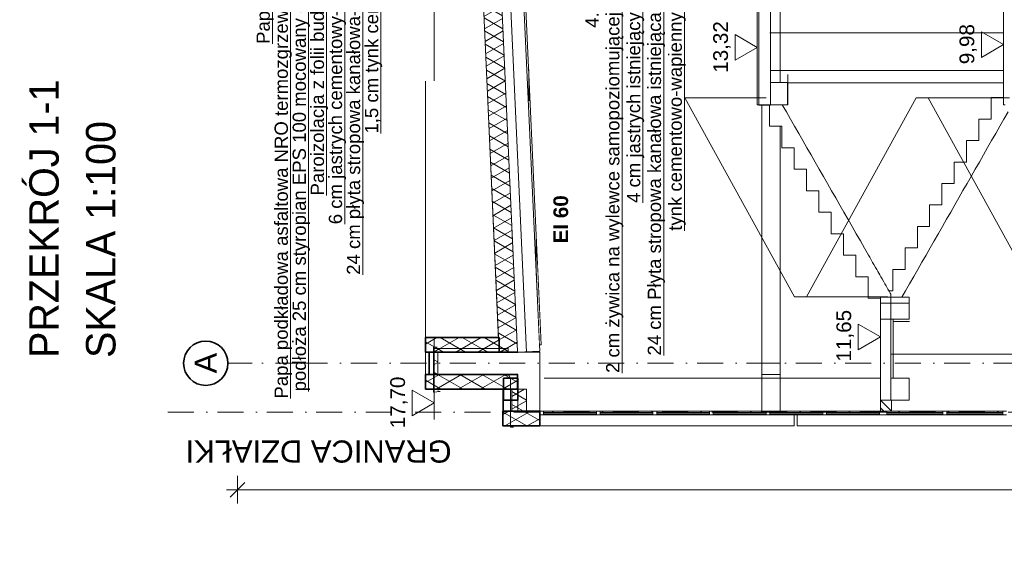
# Model space of a CAD drawing. Header units: millimetres. Extents: x -8078 to 241103, y -4319 to 602442.
# Tile 2 of 148: x 14367 to 27720, y 244410 to 251738. Entities that reach past the tile are written whole.
import ezdxf

# ---------------------------------------------------------------- set-up
doc = ezdxf.new("R2010")
doc.units = ezdxf.units.MM
doc.header["$MEASUREMENT"] = 0
doc.set_wipeout_variables(frame=1)
doc.linetypes.add('Kropki i Kreski', pattern=[6.702778, 3.527778, -1.763889, 0, -1.411111])
doc.linetypes.add('Wipeout_Contour', pattern=[1000, 0, -1000])
for name, color, linetype in [('#podkład', 252, 'Continuous'), ('- A - ocieplenie', 7, 'Continuous'), ('- PRZEGRODY PROJEKTOWANE', 7, 'Continuous'), ('2D - Ogólne', 7, 'Continuous'), ('Konstrukcja - Dach', 7, 'Continuous'), ('Konstrukcja - Siatka mod', 7, 'Continuous'), ('Konstrukcja - Stropy', 7, 'Continuous'), ('Konstrukcja - Ściany działowe', 7, 'Continuous'), ('Konstrukcja - Ściany nośne wew..P', 7, 'Continuous'), ('Konstrukcja - Ściany zewnętrzne', 7, 'Continuous'), ('Opisy - Etykiety', 7, 'Continuous'), ('Opisy - Tekst', 7, 'Continuous'), ('Wymiarowanie - Ogólne', 7, 'Continuous')]:
    doc.layers.add(name, color=color, linetype=linetype)
doc.styles.add('STYL_AUTOMATYCZNY_11', font='txt')
doc.styles.add('STYL_AUTOMATYCZNY_12', font='txt')
doc.styles.add('STYL_AUTOMATYCZNY_2', font='arial.ttf')
doc.styles.add('STYL_AUTOMATYCZNY_3', font='txt')
doc.styles.add('STYL_AUTOMATYCZNY_6', font='txt')
pattern_1 = [(60, (-208051.03, 533518.21), (-129.90381, 75), []), (120, (-208051.03, 533518.21), (129.90381, 75), [])]
pattern_2 = [(150, (-1702.6, 957497.23), (-75, -129.90381), []), (210, (-1702.6, 957497.23), (-75, 129.90381), [])]

# ---------------------------------------------------------------- blocks, each defined once
blk = doc.blocks.new('qqe433333')
at = {"layer": '- A - ocieplenie', "linetype": 'Continuous', "lineweight": 15}
h = blk.add_hatch(dxfattribs=at)
h.set_pattern_fill('Izolacja_miękka_0008', color=252, angle=90, style=0, pattern_type=2)
h.set_pattern_definition(pattern_2)
h.paths.add_polyline_path([(-19523, 668889), (-19523, 668689), (-18522, 668689), (-18522, 668889)])
h = blk.add_hatch(dxfattribs=at)
h.set_pattern_fill('Izolacja_miękka_0008', color=252, angle=90, style=0, pattern_type=2)
h.set_pattern_definition(pattern_2)
h.paths.add_polyline_path([(-19523, 668389), (-19523, 668189), (-18273, 668189), (-18273, 668389)])
at = {"layer": '- PRZEGRODY PROJEKTOWANE', "linetype": 'Continuous', "lineweight": 13}
h = blk.add_hatch(dxfattribs=at)
h.set_pattern_fill('Izolacja_miękka_0008', color=252, angle=90, style=0, pattern_type=2)
h.set_pattern_definition(pattern_2)
h.paths.add_polyline_path([(-19403, 668739), (-19403, 668689), (-18403, 668689), (-18403, 668739)])
h = blk.add_hatch(dxfattribs=at)
h.set_pattern_fill('Izolacja_miękka_0008', color=252, angle=90, style=0, pattern_type=2)
h.set_pattern_definition(pattern_2)
h.paths.add_polyline_path([(-19403, 668389), (-19353, 668389), (-19353, 668689), (-19403, 668689)])
h = blk.add_hatch(dxfattribs=at)
h.set_pattern_fill('Izolacja_miękka_0008', color=252, angle=90, style=0, pattern_type=2)
h.set_pattern_definition(pattern_2)
h.paths.add_polyline_path([(-18353, 668189), (-18353, 667889), (-18152, 667889), (-18152, 668189)])
at = {"layer": 'Konstrukcja - Dach', "linetype": 'Continuous', "lineweight": 15}
h = blk.add_hatch(dxfattribs=at)
h.set_pattern_fill('Izolacja_miękka_0008', color=252, angle=90, style=0, pattern_type=2)
h.set_pattern_definition(pattern_2)
h.paths.add_polyline_path([(-18522, 668889), (-18522, 668690), (-18273, 668701), (-18601, 675919), (-18851, 675919), (-18532, 668889)])
at = {"layer": '- A - ocieplenie', "color": 252, "linetype": 'Continuous', "lineweight": 35, "ltscale": 100}
for p, q in [((-19523, 668689), (-19473, 668689)), ((-19523, 668389), (-19523, 668189)), ((-19523, 668389), (-19473, 668389)), ((-19473, 668389), (-18273, 668389)), ((-18273, 668389), (-18273, 668189))]:
    blk.add_line(p, q, dxfattribs=at)
at = {"layer": '- PRZEGRODY PROJEKTOWANE', "color": 252, "linetype": 'Continuous', "lineweight": 13, "ltscale": 100, "flags": 128}
for points in [[(-19403, 668739), (-19403, 668689), (-18403, 668689), (-18403, 668739)], [(-19403, 668389), (-19403, 668689), (-19353, 668689), (-19353, 668389)], [(-18353, 668189), (-18353, 667889), (-18152, 667889), (-18152, 668189)]]:
    blk.add_lwpolyline(points, close=True, dxfattribs=at)
at = {"color": 252, "linetype": 'Continuous', "lineweight": 20, "ltscale": 100}
for p, q in [((-11683, 672141), (-11850, 672141)), ((-11850, 671850), (-11850, 672141)), ((-11621, 671947), (-11677, 671850)), ((-12017, 671850), (-11850, 671850)), ((-12017, 671559), (-12017, 671850)), ((-11677, 671850), (-11732, 671753)), ((-11732, 671753), (-11788, 671656)), ((-12184, 671559), (-12017, 671559)), ((-12184, 671267), (-12184, 671559)), ((-11844, 671559), (-11899, 671462)), ((-11788, 671656), (-11844, 671559)), ((-11899, 671462), (-11955, 671365)), ((-12351, 671267), (-12184, 671267)), ((-12351, 670976), (-12351, 671267)), ((-12011, 671267), (-12066, 671170)), ((-11955, 671365), (-12011, 671267)), ((-12066, 671170), (-12122, 671073)), ((-12122, 671073), (-12178, 670976)), ((-12518, 670976), (-12351, 670976)), ((-12518, 670685), (-12518, 670976)), ((-12233, 670879), (-12289, 670782)), ((-12178, 670976), (-12233, 670879)), ((-12289, 670782), (-12345, 670685)), ((-12685, 670685), (-12518, 670685)), ((-12685, 670393), (-12685, 670685)), ((-12345, 670685), (-12400, 670588)), ((-12456, 670491), (-12512, 670393)), ((-12400, 670588), (-12456, 670491)), ((-12852, 670393), (-12685, 670393)), ((-12852, 670102), (-12852, 670393)), ((-12512, 670393), (-12567, 670296)), ((-12623, 670199), (-12679, 670102)), ((-12567, 670296), (-12623, 670199)), ((-13019, 670102), (-12852, 670102)), ((-13019, 669811), (-13019, 670102)), ((-12679, 670102), (-12734, 670005)), ((-12734, 670005), (-12790, 669908)), ((-13186, 669519), (-13186, 669811)), ((-13186, 669811), (-13019, 669811)), ((-12846, 669811), (-12901, 669714)), ((-12790, 669908), (-12846, 669811)), ((-12901, 669714), (-12957, 669617)), ((-12957, 669617), (-13013, 669519)), ((-13213, 669519), (-13236, 669519)), ((-13186, 669519), (-13213, 669519)), ((-13061, 669435), (-13013, 669519))]:
    blk.add_line(p, q, dxfattribs=at)
at = {"color": 252, "linetype": 'Continuous', "lineweight": 13, "ltscale": 100}
for p, q in [((-14856, 672043), (-14856, 671751)), ((-14856, 671751), (-14689, 671751)), ((-14689, 671751), (-14689, 671460)), ((-14689, 671460), (-14522, 671460)), ((-14522, 671460), (-14522, 671169)), ((-14522, 671169), (-14355, 671169)), ((-14355, 671169), (-14355, 670877)), ((-14355, 670877), (-14188, 670877)), ((-14188, 670877), (-14188, 670586)), ((-14188, 670586), (-14021, 670586)), ((-14021, 670586), (-14021, 670295)), ((-14021, 670295), (-13854, 670295)), ((-13854, 670295), (-13854, 670003)), ((-13854, 670003), (-13687, 670003)), ((-13687, 670003), (-13687, 669712)), ((-13687, 669712), (-13520, 669712)), ((-13520, 669712), (-13520, 669421)), ((-13520, 669421), (-13353, 669421)), ((-13353, 669421), (-13353, 668039)), ((-13213, 669478), (-13213, 669421)), ((-13213, 669421), (-13213, 668339)), ((-13213, 668339), (-13213, 668039))]:
    blk.add_line(p, q, dxfattribs=at)
at = {"color": 252, "linetype": 'Continuous', "lineweight": 13, "ltscale": 100, "flags": 128}
for points in [[(-13418, 669439), (-14518, 669439), (-16003, 672139), (-14903, 672139)], [(-10118, 669439), (-11218, 669439), (-12703, 672139), (-11603, 672139)], [(-14683, 672043), (-14627, 671946), (-14571, 671848), (-14516, 671751), (-14460, 671654), (-14404, 671557), (-14349, 671460), (-14293, 671363), (-14237, 671266), (-14182, 671169), (-14126, 671072), (-14070, 670974), (-14015, 670877), (-13959, 670780), (-13903, 670683), (-13848, 670586), (-13792, 670489), (-13736, 670392), (-13681, 670295), (-13625, 670197), (-13569, 670100), (-13514, 670003), (-13498, 669976), (-13474, 669934), (-13458, 669906), (-13442, 669879), (-13418, 669836), (-13402, 669809), (-13387, 669782), (-13362, 669739), (-13347, 669712), (-13331, 669685), (-13307, 669642), (-13291, 669615), (-13275, 669587), (-13251, 669545), (-13235, 669518), (-13220, 669490), (-13213, 669478)], [(-19356, 668164), (-19325, 668155), (-19415, 668146), (-19415, 668759), (-19366, 668759)]]:
    blk.add_lwpolyline(points, dxfattribs=at)
at = {"color": 252, "linetype": 'Continuous', "lineweight": 20, "ltscale": 100, "flags": 128}
blk.add_lwpolyline([(-11768, 672139), (-12868, 672139), (-14353, 669439), (-13253, 669439)], dxfattribs=at)
at = {"layer": '2D - Ogólne', "color": 252, "linetype": 'Continuous', "lineweight": 13, "ltscale": 100}
for p, q in [((-11683, 673019), (-14853, 673019)), ((-11683, 672509), (-14843, 672509)), ((-14613, 672339), (-11683, 672339)), ((-14608, 672043), (-14608, 672453)), ((-15023, 672043), (-14608, 672043)), ((-13350, 669355), (-12960, 669355)), ((-13181, 669135), (-13181, 668339)), ((-13180, 669104), (-12960, 669104)), ((-10013, 668663), (-13213, 668663))]:
    blk.add_line(p, q, dxfattribs=at)
at = {"layer": '2D - Ogólne', "color": 252, "linetype": 'Continuous', "lineweight": 13, "ltscale": 100, "flags": 128}
blk.add_lwpolyline([(-19403, 668689), (-19403, 675919), (-18483, 675919), (-18152, 668689)], close=True, dxfattribs=at)
at = {"layer": 'Konstrukcja - Dach', "color": 252, "linetype": 'Continuous', "lineweight": 13, "ltscale": 100}
for p, q in [((-18523, 668689), (-18273, 668701)), ((-18273, 668689), (-17973, 668703)), ((-18273, 668701), (-18273, 668689))]:
    blk.add_line(p, q, dxfattribs=at)
at = {"layer": 'Konstrukcja - Siatka mod', "color": 252, "linetype": 'Kropki i Kreski', "lineweight": 13, "ltscale": 100}
for q in [(-22203, 668539), (2797, 668539)]:
    blk.add_line((-21203, 668539), q, dxfattribs=at)
at = {"layer": 'Konstrukcja - Siatka mod', "color": 252, "linetype": 'Continuous', "lineweight": 35, "ltscale": 100}
blk.add_circle((-22503, 668539), 300, dxfattribs=at)
at = {"layer": 'Konstrukcja - Siatka mod', "color": 252, "linetype": 'Kropki i Kreski', "lineweight": 13, "ltscale": 100}
blk.add_point((-21203, 668539), dxfattribs=at)
blk.add_point((-21203, 668539), dxfattribs=at)
at = {"layer": 'Konstrukcja - Stropy', "color": 252, "linetype": 'Continuous', "lineweight": 13, "ltscale": 100}
for p, q in [((-15003, 673739), (-15003, 672043)), ((-14843, 673439), (-14843, 672343)), ((-14843, 672343), (-14843, 672043)), ((-15023, 672043), (-15003, 672043)), ((-11683, 672043), (-11663, 672043))]:
    blk.add_line(p, q, dxfattribs=at)
at = {"layer": 'Konstrukcja - Stropy', "color": 252, "linetype": 'Continuous', "lineweight": 25, "ltscale": 100}
for p, q in [((-15003, 672043), (-14856, 672043)), ((-14856, 672043), (-14843, 672043))]:
    blk.add_line(p, q, dxfattribs=at)
at = {"layer": 'Konstrukcja - Stropy', "color": 252, "linetype": 'Continuous', "lineweight": 13, "ltscale": 100, "flags": 128}
for points in [[(-15023, 673739), (-15023, 673664), (-15023, 673624), (-15023, 672043)], [(-11683, 673739), (-11683, 673679), (-11683, 673639), (-11683, 672043)]]:
    blk.add_lwpolyline(points, dxfattribs=at)
at = {"layer": 'Konstrukcja - Ściany działowe', "color": 252, "linetype": 'Continuous', "lineweight": 20, "ltscale": 100}
for p, q in [((-18123, 672349), (-18123, 672523)), ((-18123, 672349), (-18115, 672349)), ((-18123, 672099), (-18123, 672349)), ((-18123, 672099), (-18103, 672099))]:
    blk.add_line(p, q, dxfattribs=at)
at = {"layer": 'Konstrukcja - Ściany działowe', "color": 252, "linetype": 'Continuous', "lineweight": 13, "ltscale": 100}
for p, q in [((-14843, 672343), (-14613, 672343)), ((-14613, 672343), (-14613, 672043)), ((-14683, 672043), (-14613, 672043)), ((-13350, 669435), (-13350, 669135)), ((-13350, 669435), (-12963, 669435)), ((-12963, 669435), (-12963, 669135)), ((-13350, 669135), (-12963, 669135)), ((-13213, 668339), (-12963, 668339)), ((-12963, 668339), (-12963, 668039)), ((-13353, 668039), (-13213, 668039)), ((-13213, 668039), (-13203, 668039)), ((-13203, 668039), (-12963, 668039))]:
    blk.add_line(p, q, dxfattribs=at)
at = {"layer": 'Konstrukcja - Ściany nośne wew..P', "color": 252, "linetype": 'Continuous', "lineweight": 20, "ltscale": 100}
for p, q in [((-14713, 672343), (-14713, 673439)), ((-14963, 668789), (-14963, 672043))]:
    blk.add_line(p, q, dxfattribs=at)
at = {"layer": 'Konstrukcja - Ściany nośne wew..P', "color": 252, "linetype": 'Continuous', "lineweight": 35, "ltscale": 100}
for p, q in [((-18463, 668339), (-18272, 668339)), ((-18272, 668339), (-18272, 668039))]:
    blk.add_line(p, q, dxfattribs=at)
at = {"layer": 'Konstrukcja - Ściany zewnętrzne', "color": 252, "linetype": 'Continuous', "lineweight": 20, "ltscale": 100}
for p, q in [((-19523, 668389), (-19523, 668689)), ((-14713, 668539), (-14963, 668539))]:
    blk.add_line(p, q, dxfattribs=at)
at = {"layer": 'Konstrukcja - Ściany zewnętrzne', "color": 252, "linetype": 'Continuous', "lineweight": 35, "ltscale": 100}
for p, q in [((-19473, 668689), (-19473, 668389)), ((-19473, 668689), (-18522, 668689)), ((-18522, 668689), (-18272, 668689)), ((-18273, 668389), (-18272, 668389))]:
    blk.add_line(p, q, dxfattribs=at)
at = {"layer": 'Konstrukcja - Ściany zewnętrzne', "color": 252, "linetype": 'Continuous', "lineweight": 13, "ltscale": 100}
for p, q in [((-18272, 668689), (-17973, 668689)), ((-18272, 668389), (-18272, 668339)), ((-18272, 668039), (-18272, 667889))]:
    blk.add_line(p, q, dxfattribs=at)
at = {"layer": 'Wymiarowanie - Ogólne', "color": 252, "linetype": 'Continuous', "lineweight": 13, "ltscale": 100}
for p, q in [((-15323, 672646), (-15323, 672994)), ((-15323, 672994), (-15023, 672820)), ((-15023, 672820), (-15023, 673045)), ((-11983, 672686), (-11983, 673034)), ((-11983, 673034), (-11683, 672860)), ((-11683, 672860), (-11683, 673085)), ((-11683, 672860), (-11983, 672686)), ((-11683, 672860), (-11683, 672635)), ((-15023, 672820), (-15323, 672646)), ((-15023, 672820), (-15023, 672595)), ((-13353, 668896), (-13353, 669121)), ((-13653, 668722), (-13653, 669070)), ((-13653, 669070), (-13353, 668896)), ((-13353, 668896), (-13653, 668722)), ((-13353, 668896), (-13353, 668671)), ((-19403, 668002), (-19403, 668389)), ((-19703, 667828), (-19703, 668176)), ((-19703, 668176), (-19403, 668002)), ((-19403, 668002), (-19703, 667828)), ((-19403, 668002), (-19403, 667777)), ((-22073, 667012), (-22073, 666637)), ((-21973, 666924), (-22173, 666724)), ((-22073, 666824), (-22223, 666824)), ((-633, 666824), (-22073, 666824))]:
    blk.add_line(p, q, dxfattribs=at)
at = {"layer": 'Konstrukcja - Siatka mod', "color": 252, "linetype": 'Continuous', "lineweight": 13, "insert": (-22653, 668402), "char_height": 300, "attachment_point": 1, "rotation": 90, "style": 'STYL_AUTOMATYCZNY_2'}
blk.add_mtext('\\A1;{\\pql;\\pt0;\\fArial|b0|i0|c238|p0;\\W1.000000;A}', dxfattribs=at)
at = {"layer": 'Opisy - Etykiety', "color": 252, "linetype": 'Continuous', "lineweight": 13, "char_height": 180, "attachment_point": 3, "rotation": 90}
for s, insert, line_spacing_factor, style in [('\\A1;{\\pqr;\\pt987.778,1975.56,2963.33,3951.11,4938.89,5926.67,6914.44,7902.22,8890,9877.78,10865.6;\\fHelvetica|b0|i0|c238|p0;\\W1.000000;3.\\P\\pqr;\\pt987.778,1975.56,2963.33,3951.11,4938.89,5926.67,6914.44,7902.22,8890,9877.78,10865.6;\\fHelvetica|b0|i0|c238|p0;\\L\\W1.000000;\\LPapa termozgrzewalna \\P\\pqr;\\pt987.778,1975.56,2963.33,3951.11,4938.89,5926.67,6914.44,7902.22,8890,9877.78,10865.6;\\fHelvetica|b0|i0|c238|p0;\\L\\W1.000000;\\LPapa podkładowa asfaltowa NRO termozgrzewalna zgrzewana do\\P\\pqr;\\pt987.778,1975.56,2963.33,3951.11,4938.89,5926.67,6914.44,7902.22,8890,9877.78,10865.6;\\fHelvetica|b0|i0|c238|p0;\\L\\W1.000000;\\Lpodłoża 25 cm styropian EPS 100 mocowany do podłoża kołkami\\P\\pqr;\\pt987.778,1975.56,2963.33,3951.11,4938.89,5926.67,6914.44,7902.22,8890,9877.78,10865.6;\\fHelvetica|b0|i0|c238|p0;\\L\\W1.000000;\\LParoizolacja z folii budowlanej gr. 0,2 mm\\P\\pqr;\\pt987.778,1975.56,2963.33,3951.11,4938.89,5926.67,6914.44,7902.22,8890,9877.78,10865.6;\\fHelvetica|b0|i0|c238|p0;\\L\\W1.000000;\\L6 cm jastrych cementowy- warstwa istniejąca\\P\\pqr;\\pt987.778,1975.56,2963.33,3951.11,4938.89,5926.67,6914.44,7902.22,8890,9877.78,10865.6;\\fHelvetica|b0|i0|c238|p0;\\L\\W1.000000;\\L24 cm płyta stropowa kanałowa- warstwa istniejąca\\P\\pqr;\\pt987.778,1975.56,2963.33,3951.11,4938.89,5926.67,6914.44,7902.22,8890,9877.78,10865.6;\\fHelvetica|b0|i0|c238|p0;\\L\\W1.000000;\\L1,5 cm tynk cementowo-wapienny}', (-22059, 675440), 0.816645, 'STYL_AUTOMATYCZNY_11'), ('\\A1;{\\pqr;\\fArial|b0|i0|c238|p0;\\W1.000000;4.\\P\\pqr;\\fArial|b0|i0|c238|p0;\\L\\W1.000000;\\L2 cm żywica na wylewce samopoziomującej\\P\\pqr;\\fArial|b0|i0|c238|p0;\\L\\W1.000000;\\L4 cm jastrych istniejący\\P\\pqr;\\fArial|b0|i0|c238|p0;\\L\\W1.000000;\\L24 cm Płyta stropowa kanałowa istniejąca\\P\\pqr;\\fArial|b0|i0|c238|p0;\\L\\W1.000000;\\Ltynk cementowo-wapienny }', (-17355, 673298), 0.940699, 'STYL_AUTOMATYCZNY_3')]:
    blk.add_mtext(s, dxfattribs=dict(at, insert=insert, line_spacing_factor=line_spacing_factor, style=style))
at = {"layer": 'Opisy - Tekst', "color": 252, "linetype": 'Continuous', "lineweight": 13, "insert": (-24896, 668611), "char_height": 400, "attachment_point": 1, "rotation": 90, "line_spacing_factor": 1.154122, "style": 'STYL_AUTOMATYCZNY_6'}
blk.add_mtext('\\A1;{\\pql;\\fGeneva CE|b0|i0|c0|p0;\\W1.000000;PRZEKRÓJ 1-1\\P\\pql;\\fGeneva CE|b0|i0|c0|p0;\\W1.000000;SKALA 1:100}', dxfattribs=at)
at = {"layer": 'Opisy - Tekst', "color": 252, "linetype": 'Continuous', "lineweight": 13, "insert": (-17788, 670164), "char_height": 200, "attachment_point": 1, "rotation": 90, "style": 'STYL_AUTOMATYCZNY_12'}
blk.add_mtext('\\A1;{\\pql;\\fHelvetica|b1|i0|c238|p0;\\W1.000000;EI 60}', dxfattribs=at)
at = {"layer": 'Opisy - Tekst', "color": 252, "linetype": 'Continuous', "lineweight": 20, "insert": (-20972, 667193), "char_height": 300, "attachment_point": 2, "rotation": 180, "style": 'STYL_AUTOMATYCZNY_3'}
blk.add_mtext('\\A1;{\\pqc;\\fArial|b0|i0|c238|p0;\\W1.000000;GRANICA DZIAŁKI}', dxfattribs=at)
at = {"layer": 'Wymiarowanie - Ogólne', "color": 252, "linetype": 'Continuous', "lineweight": 13, "char_height": 200, "attachment_point": 7, "rotation": 90, "style": 'STYL_AUTOMATYCZNY_3'}
for s, insert, width in [('\\A1;{\\pql;\\fArial|b0|i0|c238|p0;\\W1.000000;13,32}', (-15383, 672477), 686.38), ('\\A1;{\\pql;\\fArial|b0|i0|c238|p0;\\W1.000000;9,98}', (-12043, 672593), 533.84), ('\\A1;{\\pql;\\fArial|b0|i0|c238|p0;\\W1.000000;11,65}', (-13713, 668563), 666.03), ('\\A1;{\\pql;\\fArial|b0|i0|c238|p0;\\W1.000000;17,70}', (-19763, 667659), 686.38)]:
    blk.add_mtext(s, dxfattribs=dict(at, insert=insert, width=width))
at = {"color": 252, "linetype": 'Wipeout_Contour', "lineweight": 0, "ltscale": 2409413.652612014}
blk.add_wipeout([(-18023, 669791), (-17977, 668789), (-17953, 668789), (-18018, 670209), (-18023, 670209)], dxfattribs=at).dxf.layer = 'Konstrukcja - Ściany działowe'
at = {"color": 252, "linetype": 'Wipeout_Contour', "lineweight": 0, "ltscale": 1906085.274367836}
blk.add_wipeout([(-13267, 667889), (-13267, 667839), (-12504, 667839), (-12504, 667889)], dxfattribs=at).dxf.layer = 'Konstrukcja - Ściany nośne wew..P'
at = {"layer": 'Konstrukcja - Ściany nośne wew..P', "color": 252, "linetype": 'Continuous', "lineweight": 20, "ltscale": 100}
blk.add_line((-17977, 668789), (-17953, 668789), dxfattribs=at)
at = {"color": 252, "linetype": 'Wipeout_Contour', "lineweight": 0, "ltscale": 1932658.006153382}
blk.add_wipeout([(-19523, 668889), (-18532, 668889), (-18690, 672365), (-19523, 672365)], dxfattribs=at).dxf.layer = '- A - ocieplenie'
at = {"color": 252, "linetype": 'Wipeout_Contour', "lineweight": 0, "ltscale": 1928204.948660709}
blk.add_wipeout([(-18023, 670209), (-18018, 670209), (-18019, 670234), (-18023, 670234)], dxfattribs=at).dxf.layer = 'Konstrukcja - Ściany działowe'
at = {"color": 252, "linetype": 'Wipeout_Contour', "lineweight": 0, "ltscale": 1902915.59941049}
blk.add_wipeout([(-11692, 667839), (-11692, 667889), (-12454, 667889), (-12454, 667839)], dxfattribs=at).dxf.layer = 'Konstrukcja - Ściany nośne wew..P'
at = {"layer": '- A - ocieplenie', "color": 252, "linetype": 'Continuous', "lineweight": 20, "ltscale": 100}
blk.add_line((-19523, 672365), (-19523, 668889), dxfattribs=at)
at = {"layer": '- A - ocieplenie', "color": 252, "linetype": 'Continuous', "lineweight": 35, "ltscale": 100}
for p, q in [((-19523, 668889), (-19523, 668689)), ((-19523, 668889), (-18522, 668889)), ((-18522, 668889), (-18522, 668689))]:
    blk.add_line(p, q, dxfattribs=at)
at = {"layer": 'Konstrukcja - Dach', "color": 252, "linetype": 'Continuous', "lineweight": 13, "ltscale": 100}
for p, q in [((-18851, 675931), (-18523, 668689)), ((-18601, 675919), (-18273, 668701))]:
    blk.add_line(p, q, dxfattribs=at)
at = {"color": 252, "linetype": 'Wipeout_Contour', "lineweight": 0, "ltscale": 2859614.635628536}
blk.add_wipeout([(-14483, 667689), (-11183, 667689), (-11183, 667839), (-13267, 667839), (-13317, 667839), (-14483, 667839)], dxfattribs=at).dxf.layer = '- A - ocieplenie'
at = {"color": 252, "linetype": 'Wipeout_Contour', "lineweight": 0, "ltscale": 1446184.518936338}
blk.add_wipeout([(-18023, 670234), (-18019, 670234), (-18023, 670321)], dxfattribs=at).dxf.layer = 'Konstrukcja - Ściany działowe'
at = {"layer": 'Konstrukcja - Ściany działowe', "linetype": 'Continuous', "lineweight": 13}
h = blk.add_hatch(dxfattribs=at)
h.set_pattern_fill('Stal_0008', color=252, angle=90, style=0, pattern_type=2)
h.set_pattern_definition([(135, (-1702.6, 957497.23), (-159.09903, -159.09903), []), (135, (-1755.63, 957444.2), (-159.09903, -159.09903), [])])
h.paths.add_polyline_path([(-13203, 667889), (-13203, 668039), (-13353, 668039), (-13353, 667889)])
at = {"layer": 'Konstrukcja - Dach', "color": 252, "linetype": 'Continuous', "lineweight": 13, "ltscale": 100}
blk.add_line((-18302, 675933), (-17973, 668703), dxfattribs=at)
at = {"layer": 'Konstrukcja - Ściany działowe', "color": 252, "linetype": 'Continuous', "lineweight": 20, "ltscale": 100}
for p, q in [((-18023, 670234), (-18023, 670321)), ((-18023, 670209), (-18023, 670234)), ((-18023, 670234), (-18019, 670234)), ((-18023, 670209), (-18023, 669791)), ((-18018, 670209), (-18023, 670209))]:
    blk.add_line(p, q, dxfattribs=at)
at = {"layer": 'Konstrukcja - Ściany działowe', "color": 252, "linetype": 'Continuous', "lineweight": 13, "ltscale": 100}
blk.add_line((-13203, 668039), (-13203, 667889), dxfattribs=at)
at = {"layer": 'Konstrukcja - Ściany nośne wew..P', "color": 252, "linetype": 'Continuous', "lineweight": 20, "ltscale": 100}
blk.add_line((-18164, 673439), (-17953, 668789), dxfattribs=at)
at = {"layer": 'Konstrukcja - Ściany nośne wew..P', "color": 252, "linetype": 'Continuous', "lineweight": 13, "ltscale": 100}
for p, q in [((-13267, 667889), (-13267, 667839)), ((-12504, 667874), (-13267, 667874)), ((-13267, 667854), (-12504, 667854)), ((-12504, 667839), (-13267, 667839)), ((-12504, 667889), (-13203, 667889)), ((-12504, 667889), (-12504, 667839)), ((-12504, 667889), (-12454, 667889)), ((-12504, 667839), (-12454, 667839)), ((-11692, 667889), (-12454, 667889)), ((-12454, 667889), (-12454, 667839)), ((-11692, 667874), (-12454, 667874)), ((-12454, 667854), (-11692, 667854)), ((-11692, 667839), (-12454, 667839)), ((-11692, 667889), (-11692, 667839)), ((-11692, 667889), (-11642, 667889)), ((-11692, 667839), (-11642, 667839))]:
    blk.add_line(p, q, dxfattribs=at)
at = {"color": 252, "linetype": 'Wipeout_Contour', "lineweight": 0, "ltscale": 2398298.974012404}
blk.add_wipeout([(-17973, 667689), (-14523, 667689), (-14523, 667839), (-15620, 667839), (-17973, 667839)], dxfattribs=at).dxf.layer = '- A - ocieplenie'
at = {"layer": '- A - ocieplenie', "linetype": 'Continuous', "lineweight": 15}
h = blk.add_hatch(dxfattribs=at)
h.set_pattern_fill('Izolacja_miękka_0008', color=252, angle=90, style=0, pattern_type=2)
h.set_pattern_definition(pattern_2)
h.paths.add_polyline_path([(-18473, 667889), (-18473, 667689), (-17973, 667689), (-17973, 667889)])
at = {"layer": '- A - ocieplenie', "color": 252, "linetype": 'Continuous', "lineweight": 35, "ltscale": 100}
blk.add_line((-18473, 667689), (-17973, 667689), dxfattribs=at)
at = {"layer": '- A - ocieplenie', "color": 252, "linetype": 'Continuous', "lineweight": 20, "ltscale": 100}
for p, q in [((-14523, 667689), (-17973, 667689)), ((-11183, 667689), (-14483, 667689))]:
    blk.add_line(p, q, dxfattribs=at)
at = {"color": 252, "linetype": 'Wipeout_Contour', "lineweight": 0, "ltscale": 1913943.581593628}
blk.add_wipeout([(-14963, 668389), (-14963, 667889), (-14713, 667889), (-14713, 668389)], dxfattribs=at).dxf.layer = '- A - ocieplenie'
at = {"color": 252, "linetype": 'Wipeout_Contour', "lineweight": 0, "ltscale": 1909362.733955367}
blk.add_wipeout([(-13367, 667839), (-13367, 667889), (-14085, 667889), (-14085, 667839)], dxfattribs=at).dxf.layer = 'Konstrukcja - Ściany nośne wew..P'
at = {"layer": '- A - ocieplenie', "color": 252, "linetype": 'Continuous', "lineweight": 20, "ltscale": 100}
blk.add_line((-14963, 668389), (-14713, 668389), dxfattribs=at)
at = {"layer": '2D - Ogólne', "color": 252, "linetype": 'Continuous', "lineweight": 13, "ltscale": 100}
blk.add_line((-13353, 668339), (-17913, 668339), dxfattribs=at)
at = {"layer": 'Konstrukcja - Ściany działowe', "color": 252, "linetype": 'Continuous', "lineweight": 13, "ltscale": 100}
blk.add_line((-13353, 668039), (-13353, 667889), dxfattribs=at)
at = {"layer": 'Konstrukcja - Ściany działowe', "color": 252, "linetype": 'Continuous', "lineweight": 13, "ltscale": 100, "flags": 128}
blk.add_lwpolyline([(-13353, 667889), (-13317, 667889), (-13267, 667889), (-13203, 667889)], dxfattribs=at)
at = {"layer": 'Konstrukcja - Ściany nośne wew..P', "color": 252, "linetype": 'Continuous', "lineweight": 13, "ltscale": 100}
for p, q in [((-13367, 667889), (-13367, 667839)), ((-13367, 667889), (-13353, 667889)), ((-13367, 667839), (-13317, 667839)), ((-13317, 667839), (-13267, 667839))]:
    blk.add_line(p, q, dxfattribs=at)
at = {"color": 252, "linetype": 'Wipeout_Contour', "lineweight": 0, "ltscale": 1928021.414466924}
blk.add_wipeout([(-18473, 667889), (-18463, 667889), (-18463, 668189), (-18473, 668189)], dxfattribs=at).dxf.layer = '- A - ocieplenie'
at = {"color": 252, "linetype": 'Wipeout_Contour', "lineweight": 0, "ltscale": 1924340.509737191}
blk.add_wipeout([(-17923, 667889), (-17923, 667839), (-17205, 667839), (-17205, 667889)], dxfattribs=at).dxf.layer = 'Konstrukcja - Ściany nośne wew..P'
at = {"color": 252, "linetype": 'Wipeout_Contour', "lineweight": 0, "ltscale": 1915353.132615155}
blk.add_wipeout([(-14902, 667839), (-14902, 667889), (-15620, 667889), (-15620, 667839)], dxfattribs=at).dxf.layer = 'Konstrukcja - Ściany nośne wew..P'
at = {"layer": '- A - ocieplenie', "color": 252, "linetype": 'Continuous', "lineweight": 35, "ltscale": 100}
for p, q in [((-19523, 668189), (-18273, 668189)), ((-18473, 667889), (-18473, 667689)), ((-18473, 667889), (-18272, 667889)), ((-18272, 667889), (-17973, 667889))]:
    blk.add_line(p, q, dxfattribs=at)
at = {"layer": '- A - ocieplenie', "color": 252, "linetype": 'Continuous', "lineweight": 20, "ltscale": 100}
blk.add_line((-18473, 667889), (-18473, 668189), dxfattribs=at)
at = {"layer": '- A - ocieplenie', "color": 252, "linetype": 'Continuous', "lineweight": 35, "ltscale": 100, "flags": 128}
blk.add_lwpolyline([(-17973, 667889), (-17973, 667839), (-17973, 667689)], dxfattribs=at)
at = {"color": 252, "linetype": 'Continuous', "lineweight": 13, "ltscale": 100, "flags": 128}
blk.add_lwpolyline([(-18329, 667675), (-18368, 667675), (-18368, 668339), (-18390, 668377), (-18449, 668377)], dxfattribs=at)
at = {"layer": 'Konstrukcja - Ściany nośne wew..P', "color": 252, "linetype": 'Continuous', "lineweight": 20, "ltscale": 100}
for p, q in [((-14963, 667889), (-14963, 668789)), ((-18463, 667889), (-18463, 668039))]:
    blk.add_line(p, q, dxfattribs=at)
at = {"layer": 'Konstrukcja - Ściany nośne wew..P', "color": 252, "linetype": 'Continuous', "lineweight": 35, "ltscale": 100}
for p, q in [((-18463, 668339), (-18463, 668039)), ((-18463, 668039), (-18272, 668039))]:
    blk.add_line(p, q, dxfattribs=at)
at = {"layer": 'Konstrukcja - Ściany nośne wew..P', "color": 252, "linetype": 'Continuous', "lineweight": 13, "ltscale": 100}
for p, q in [((-17973, 667889), (-17923, 667889)), ((-17973, 667839), (-17923, 667839)), ((-17923, 667889), (-17923, 667839))]:
    blk.add_line(p, q, dxfattribs=at)
at = {"layer": 'Konstrukcja - Ściany zewnętrzne', "color": 252, "linetype": 'Continuous', "lineweight": 13, "ltscale": 100}
blk.add_line((-17973, 668689), (-17973, 667889), dxfattribs=at)
at = {"color": 252, "linetype": 'Wipeout_Contour', "lineweight": 0, "ltscale": 1918348.68901525}
blk.add_wipeout([(-15670, 667839), (-15670, 667889), (-16387, 667889), (-16387, 667839)], dxfattribs=at).dxf.layer = 'Konstrukcja - Ściany nośne wew..P'
at = {"color": 252, "linetype": 'Wipeout_Contour', "lineweight": 0, "ltscale": 1912357.813933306}
blk.add_wipeout([(-14135, 667839), (-14135, 667889), (-14852, 667889), (-14852, 667839)], dxfattribs=at).dxf.layer = 'Konstrukcja - Ściany nośne wew..P'
at = {"layer": '- A - ocieplenie', "color": 252, "linetype": 'Continuous', "lineweight": 20, "ltscale": 100}
for p, q in [((-14523, 667839), (-14523, 667689)), ((-14483, 667689), (-14483, 667839))]:
    blk.add_line(p, q, dxfattribs=at)
at = {"layer": 'Konstrukcja - Ściany nośne wew..P', "color": 252, "linetype": 'Continuous', "lineweight": 20, "ltscale": 100}
blk.add_line((-14713, 667889), (-14713, 671751), dxfattribs=at)
at = {"layer": 'Konstrukcja - Ściany nośne wew..P', "color": 252, "linetype": 'Continuous', "lineweight": 13, "ltscale": 100}
for p, q in [((-15670, 667889), (-15670, 667839)), ((-15670, 667889), (-15620, 667889)), ((-15670, 667839), (-15620, 667839)), ((-14902, 667889), (-15620, 667889)), ((-15620, 667889), (-15620, 667839)), ((-14902, 667874), (-15620, 667874)), ((-15620, 667854), (-14902, 667854)), ((-14902, 667839), (-15620, 667839)), ((-14902, 667889), (-14902, 667839)), ((-14902, 667889), (-14852, 667889)), ((-14902, 667839), (-14852, 667839)), ((-14135, 667889), (-14852, 667889)), ((-14852, 667889), (-14852, 667839)), ((-14135, 667874), (-14852, 667874)), ((-14852, 667854), (-14135, 667854)), ((-14135, 667839), (-14852, 667839)), ((-14135, 667889), (-14135, 667839)), ((-14135, 667889), (-14085, 667889)), ((-14135, 667839), (-14085, 667839)), ((-13367, 667889), (-14085, 667889)), ((-14085, 667889), (-14085, 667839)), ((-13367, 667874), (-14085, 667874)), ((-14085, 667854), (-13367, 667854)), ((-13367, 667839), (-14085, 667839))]:
    blk.add_line(p, q, dxfattribs=at)
at = {"color": 252, "linetype": 'Wipeout_Contour', "lineweight": 0, "ltscale": 1921344.481624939}
blk.add_wipeout([(-17155, 667839), (-16437, 667839), (-16437, 667889), (-17155, 667889)], dxfattribs=at).dxf.layer = 'Konstrukcja - Ściany nośne wew..P'
at = {"layer": '2D - Ogólne', "color": 252, "linetype": 'Kropki i Kreski', "lineweight": 20, "ltscale": 100}
blk.add_line((-23015, 667876), (4805, 667876), dxfattribs=at)
at = {"layer": 'Konstrukcja - Ściany nośne wew..P', "color": 252, "linetype": 'Continuous', "lineweight": 13, "ltscale": 100}
for p, q in [((-17205, 667889), (-17923, 667889)), ((-17205, 667874), (-17923, 667874)), ((-17923, 667854), (-17205, 667854)), ((-17205, 667839), (-17923, 667839)), ((-17205, 667889), (-17205, 667839)), ((-17205, 667889), (-17155, 667889)), ((-17205, 667839), (-17155, 667839)), ((-16437, 667889), (-17155, 667889)), ((-17155, 667889), (-17155, 667839)), ((-16437, 667874), (-17155, 667874)), ((-17155, 667854), (-16437, 667854)), ((-16437, 667839), (-17155, 667839)), ((-16437, 667889), (-16437, 667839)), ((-16437, 667889), (-16387, 667889)), ((-16437, 667839), (-16387, 667839)), ((-15670, 667889), (-16387, 667889)), ((-16387, 667889), (-16387, 667839)), ((-15670, 667874), (-16387, 667874)), ((-16387, 667854), (-15670, 667854)), ((-15670, 667839), (-16387, 667839))]:
    blk.add_line(p, q, dxfattribs=at)

msp = doc.modelspace()

# ---------------------------------------------------------------- hatches: boundary and pattern name
at = {"layer": '- A - ocieplenie', "linetype": 'Continuous', "lineweight": 15}
h = msp.add_hatch(dxfattribs=at)
h.set_pattern_fill('Izolacja_miękka_0004', color=8, style=0, pattern_type=2)
h.set_pattern_definition(pattern_1)
h.paths.add_polyline_path([(25473, 244410), (25473, 244510), (25433, 244510), (25433, 244410)])
h = msp.add_hatch(dxfattribs=at)
h.set_pattern_fill('Izolacja_miękka_0004', color=8, style=0, pattern_type=2)
h.set_pattern_definition(pattern_1)
h.paths.add_polyline_path([(25653, 244410), (25653, 244510), (25613, 244510), (25613, 244410)])

# ---------------------------------------------------------------- next in the draw order: block references
at = {"layer": '#podkład'}
msp.add_blockref('qqe433333', (39393, -421458), dxfattribs=at)

doc.saveas('drawing.dxf')
